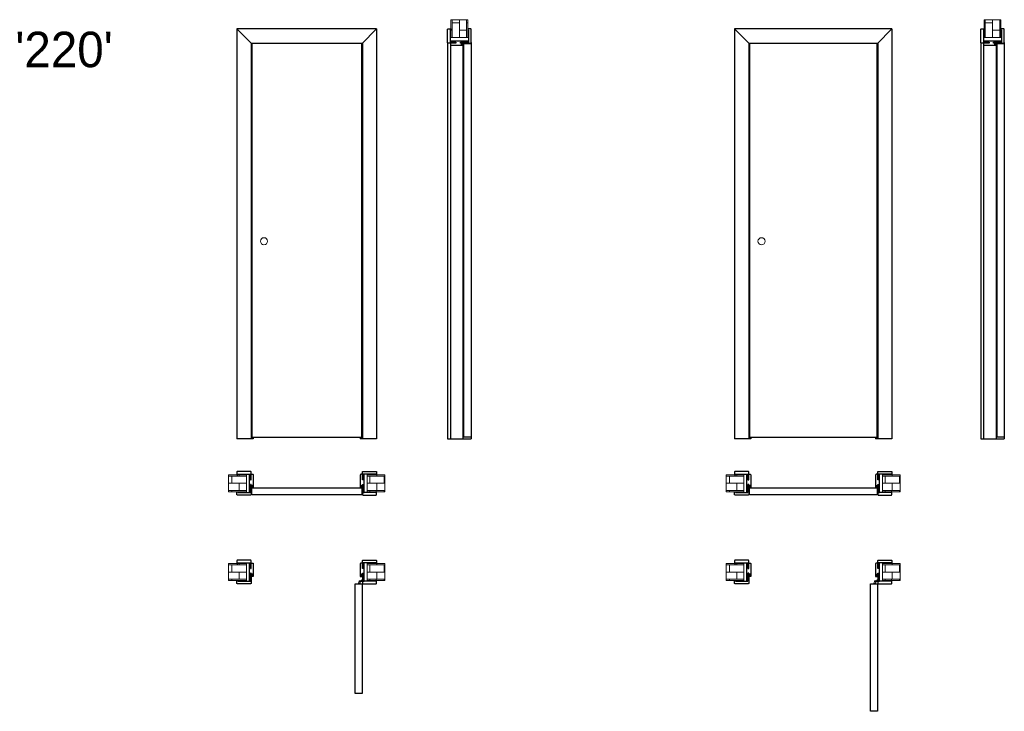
# Model space of a CAD drawing. Header units: millimetres. Extents: x -7516 to 7025, y -7461 to 3001.
# Tile 1 of 6: x -7516 to -1975, y -7161 to -3266. Entities that reach past the tile are written whole.
import ezdxf

# ---------------------------------------------------------------- set-up
doc = ezdxf.new("R2010")
doc.units = ezdxf.units.MM
doc.header["$LTSCALE"] = 0.5
for name, color, linetype, lineweight in [('cienka', 7, 'Continuous', 13), ('główna', 7, 'Continuous', 25), ('wymiary', 7, 'Continuous', 13)]:
    doc.layers.add(name, color=color, linetype=linetype, lineweight=lineweight)
doc.styles.get("Standard").update_dxf_attribs({"font": 'arial.ttf'})

msp = doc.modelspace()

# ---------------------------------------------------------------- hatches: boundary and pattern name
at = {"layer": 'cienka'}
h = msp.add_hatch(dxfattribs=at)
h.set_pattern_fill('AR-B816', color=256, scale=0.2, angle=90)
h.set_pattern_definition([(90, (-5041.3, -3366.13), (-40.64, 2e-15), []), (180, (-5041.3, -3366.13), (-40.64, -40.64), [40.64, -40.64])])
h.paths.add_polyline_path([(-4993.8, -3266.1), (-4993.8, -3366.1), (-5088.8, -3366.1), (-5088.8, -3266.1)])
h = msp.add_hatch(dxfattribs=at)
h.set_pattern_fill('AR-B816', color=256, scale=0.2, angle=90)
h.set_pattern_definition([(90, (-2041.3, -3366.13), (-40.64, 2e-15), []), (180, (-2041.3, -3366.13), (-40.64, -40.64), [40.64, -40.64])])
h.paths.add_polyline_path([(-1993.8, -3266.1), (-1993.8, -3366.1), (-2088.8, -3366.1), (-2088.8, -3266.1)])
h = msp.add_hatch(color=256, dxfattribs=at)
h.dxf.hatch_style = 1
h.paths.add_polyline_path([(-5021.6, -3404.5), (-5021.6, -3405.6, 0.325014), (-5021.4, -3405.9), (-5021, -3406), (-5021, -3410.1), (-5017, -3410.1), (-5017, -3408.2, -0.165166), (-5016.3, -3407, 0.233182), (-5015.8, -3406.1), (-5015.8, -3398.6, 0.867797), (-5016.5, -3398.5), (-5018.3, -3403.8, -0.774953), (-5018.9, -3403.7), (-5020.1, -3399.3, -0.423904), (-5019.3, -3398.5, 0.979906), (-5019.3, -3398.1), (-5019.6, -3398.1, 0.157892), (-5020, -3398.3, -0.126306), (-5021, -3398.7), (-5021, -3402.1), (-5026.8, -3402.1, 0.414377), (-5027.5, -3402.9, 0.073964), (-5027.5, -3403.1, 0.160171), (-5024.6, -3405.9), (-5024.1, -3405.4, -0.189326), (-5026.5, -3403.2, -1.179661), (-5026.2, -3403.1), (-5026.2, -3403.3), (-5025.6, -3403.4, -0.09385), (-5022.7, -3405.9), (-5022.3, -3405.7, -0.092298), (-5023.5, -3404.2, -0.624355), (-5023.2, -3403.8), (-5022, -3404, -0.359392)])
h.paths.add_polyline_path([(-5020.1, -3402.5), (-5020.6, -3399.9), (-5019.4, -3403.9, 0.775078), (-5017.7, -3403.9), (-5016.9, -3401.7, 0.065722), (-5016.4, -3399.6, -1.252378), (-5016.1, -3399.7, 0.127045), (-5016.5, -3401.1), (-5016.5, -3406.1, -0.177048), (-5016.6, -3406.5, 0.075328), (-5017.5, -3407.6, -0.688866), (-5017.9, -3407.6, 0.132303), (-5018.2, -3407.1), (-5020.1, -3405.3)], flags=16)
h.paths.add_polyline_path([(-5020.1, -3406.1), (-5017.8, -3408.3), (-5017.8, -3409.3), (-5020.1, -3409.3)], flags=16)
h = msp.add_hatch(color=256, dxfattribs=at)
h.dxf.hatch_style = 1
h.paths.add_polyline_path([(-2021.6, -3404.5), (-2021.6, -3405.6, 0.325014), (-2021.4, -3405.9), (-2021, -3406), (-2021, -3410.1), (-2017, -3410.1), (-2017, -3408.2, -0.165166), (-2016.3, -3407, 0.233182), (-2015.8, -3406.1), (-2015.8, -3398.6, 0.867797), (-2016.5, -3398.5), (-2018.3, -3403.8, -0.774953), (-2018.9, -3403.7), (-2020.1, -3399.3, -0.423904), (-2019.3, -3398.5, 0.979906), (-2019.3, -3398.1), (-2019.6, -3398.1, 0.157892), (-2020, -3398.3, -0.126306), (-2021, -3398.7), (-2021, -3402.1), (-2026.8, -3402.1, 0.414377), (-2027.5, -3402.9, 0.073964), (-2027.5, -3403.1, 0.160171), (-2024.6, -3405.9), (-2024.1, -3405.4, -0.189326), (-2026.5, -3403.2, -1.179661), (-2026.2, -3403.1), (-2026.2, -3403.3), (-2025.6, -3403.4, -0.09385), (-2022.7, -3405.9), (-2022.3, -3405.7, -0.092298), (-2023.5, -3404.2, -0.624355), (-2023.2, -3403.8), (-2022, -3404, -0.359392)])
h.paths.add_polyline_path([(-2020.1, -3402.5), (-2020.6, -3399.9), (-2019.4, -3403.9, 0.775078), (-2017.7, -3403.9), (-2016.9, -3401.7, 0.065722), (-2016.4, -3399.6, -1.252378), (-2016.1, -3399.7, 0.127045), (-2016.5, -3401.1), (-2016.5, -3406.1, -0.177048), (-2016.6, -3406.5, 0.075328), (-2017.5, -3407.6, -0.688866), (-2017.9, -3407.6, 0.132303), (-2018.2, -3407.1), (-2020.1, -3405.3)], flags=16)
h.paths.add_polyline_path([(-2020.1, -3406.1), (-2017.8, -3408.3), (-2017.8, -3409.3), (-2020.1, -3409.3)], flags=16)
h = msp.add_hatch(dxfattribs=at)
h.set_pattern_fill('AR-B816', color=256, scale=0.2)
h.set_pattern_definition([(0, (-6240, -5876.83), (0, 40.64), []), (90, (-6240, -5876.83), (-40.64, 40.64), [40.64, -40.64])])
h.paths.add_polyline_path([(-6340, -5924.3), (-6240, -5924.3), (-6240, -5829.3), (-6340, -5829.3)])
h = msp.add_hatch(dxfattribs=at)
h.set_pattern_fill('AR-B816', color=256, scale=0.2)
h.set_pattern_definition([(0, (-6440, -5876.83), (0, 40.64), []), (90, (-6440, -5876.83), (-40.64, 40.64), [40.64, -40.64])])
h.paths.add_polyline_path([(-5460, -5924.3), (-5560, -5924.3), (-5560, -5829.3), (-5460, -5829.3)])
h = msp.add_hatch(dxfattribs=at)
h.set_pattern_fill('AR-B816', color=256, scale=0.2)
h.set_pattern_definition([(0, (-3440, -5876.83), (0, 40.64), []), (90, (-3440, -5876.83), (-40.64, 40.64), [40.64, -40.64])])
h.paths.add_polyline_path([(-3540, -5924.3), (-3440, -5924.3), (-3440, -5829.3), (-3540, -5829.3)])
h = msp.add_hatch(dxfattribs=at)
h.set_pattern_fill('AR-B816', color=256, scale=0.2)
h.set_pattern_definition([(0, (-3540, -5876.83), (0, 40.64), []), (90, (-3540, -5876.83), (-40.64, 40.64), [40.64, -40.64])])
h.paths.add_polyline_path([(-2560, -5924.3), (-2660, -5924.3), (-2660, -5829.3), (-2560, -5829.3)])
h = msp.add_hatch(color=256, dxfattribs=at)
h.dxf.hatch_style = 1
h.paths.add_polyline_path([(-6207.3, -5894.9), (-6207.1, -5896.1, 1.393865), (-6205.8, -5896.7, -0.60272), (-6205.3, -5896.8), (-6205.1, -5897.1), (-6201, -5897.1), (-6201, -5901.2), (-6202.9, -5901.2, 0.165166), (-6204.2, -5901.8, -0.233182), (-6205, -5902.4), (-6212.5, -5902.4, -0.83504), (-6212.6, -5901.6), (-6207.3, -5899.8, 0.745218), (-6207.4, -5899.3), (-6211.8, -5898, 0.419418), (-6212.6, -5898.8, -1.009485), (-6213, -5898.8), (-6213, -5898.3, 0.150738), (-6212.5, -5897.1), (-6209, -5897.1), (-6209, -5891.4, -0.630775), (-6207.8, -5890.8, -0.151937), (-6205.2, -5893.5), (-6205.7, -5894.1, 0.188799), (-6207.9, -5891.6), (-6207.7, -5892.6, 0.09385), (-6205.2, -5895.4), (-6205.5, -5895.8, 0.092299), (-6207, -5894.7, 0.624925)])
h.paths.add_polyline_path([(-6205.9, -5898.1), (-6204, -5899.9, 0.112212), (-6203.6, -5900.2, -0.864372), (-6203.6, -5900.7, 0.067165), (-6204.5, -5901.4, -0.238784), (-6205, -5901.7), (-6210, -5901.7, 0.127045), (-6211.4, -5902, -1.252378), (-6211.5, -5901.7, 0.07005), (-6209.3, -5901.2), (-6207.1, -5900.4, 0.808837), (-6207.4, -5898.7), (-6207.6, -5898.6), (-6211.2, -5897.6), (-6208.6, -5898.1)], flags=16)
h.paths.add_polyline_path([(-6205.1, -5898), (-6201.8, -5898), (-6201.8, -5900.4), (-6202.8, -5900.4)], flags=16)
h = msp.add_hatch(color=256, dxfattribs=at)
h.dxf.hatch_style = 1
h.paths.add_polyline_path([(-5593.4, -5896.5), (-5594.5, -5896.5, 0.325014), (-5594.7, -5896.8), (-5594.9, -5897.1), (-5599, -5897.1), (-5599, -5901.2), (-5597.1, -5901.2, -0.165166), (-5595.8, -5901.8, 0.233182), (-5595, -5902.4), (-5587.5, -5902.4, 0.867797), (-5587.4, -5901.6), (-5592.6, -5899.9, -0.733325), (-5592.7, -5899.3), (-5588.2, -5898, -0.423904), (-5587.4, -5898.8, 0.979906), (-5587, -5898.8), (-5587, -5898.6, 0.157892), (-5587.1, -5898.2, -0.126306), (-5587.5, -5897.1), (-5591, -5897.1), (-5591, -5891.3, 0.414377), (-5591.8, -5890.6, 0.073964), (-5592, -5890.7, 0.160171), (-5594.8, -5893.5), (-5594.3, -5894.1, -0.189326), (-5592.1, -5891.6, -1.179661), (-5592, -5891.9), (-5592.1, -5891.9), (-5592.3, -5892.6, -0.09385), (-5594.8, -5895.4), (-5594.5, -5895.8, -0.092298), (-5593, -5894.7, -0.624355), (-5592.7, -5894.9), (-5592.9, -5896.1, -0.359392)])
h.paths.add_polyline_path([(-5591.4, -5898.1), (-5588.8, -5897.6), (-5592.8, -5898.7, 0.775078), (-5592.8, -5900.4), (-5590.6, -5901.2, 0.065722), (-5588.5, -5901.7, -1.252378), (-5588.6, -5902, 0.127045), (-5590, -5901.7), (-5595, -5901.7, -0.177048), (-5595.4, -5901.5, 0.075328), (-5596.4, -5900.7, -0.688866), (-5596.5, -5900.3, 0.132303), (-5596, -5899.9), (-5594.1, -5898.1)], flags=16)
h.paths.add_polyline_path([(-5594.9, -5898), (-5597.2, -5900.4), (-5598.2, -5900.4), (-5598.2, -5898)], flags=16)
h = msp.add_hatch(color=256, dxfattribs=at)
h.dxf.hatch_style = 1
h.paths.add_polyline_path([(-3407.3, -5894.9), (-3407.1, -5896.1, 1.393865), (-3405.8, -5896.7, -0.60272), (-3405.3, -5896.8), (-3405.1, -5897.1), (-3401, -5897.1), (-3401, -5901.2), (-3402.9, -5901.2, 0.165166), (-3404.2, -5901.8, -0.233182), (-3405, -5902.4), (-3412.5, -5902.4, -0.83504), (-3412.6, -5901.6), (-3407.3, -5899.8, 0.745218), (-3407.4, -5899.3), (-3411.8, -5898, 0.419418), (-3412.6, -5898.8, -1.009485), (-3413, -5898.8), (-3413, -5898.3, 0.150738), (-3412.5, -5897.1), (-3409, -5897.1), (-3409, -5891.4, -0.630775), (-3407.8, -5890.8, -0.151937), (-3405.2, -5893.5), (-3405.7, -5894.1, 0.188799), (-3407.9, -5891.6), (-3407.7, -5892.6, 0.09385), (-3405.2, -5895.4), (-3405.5, -5895.8, 0.092299), (-3407, -5894.7, 0.624925)])
h.paths.add_polyline_path([(-3405.9, -5898.1), (-3404, -5899.9, 0.112212), (-3403.6, -5900.2, -0.864372), (-3403.6, -5900.7, 0.067165), (-3404.5, -5901.4, -0.238784), (-3405, -5901.7), (-3410, -5901.7, 0.127045), (-3411.4, -5902, -1.252378), (-3411.5, -5901.7, 0.07005), (-3409.3, -5901.2), (-3407.1, -5900.4, 0.808837), (-3407.4, -5898.7), (-3407.6, -5898.6), (-3411.2, -5897.6), (-3408.6, -5898.1)], flags=16)
h.paths.add_polyline_path([(-3405.1, -5898), (-3401.8, -5898), (-3401.8, -5900.4), (-3402.8, -5900.4)], flags=16)
h = msp.add_hatch(color=256, dxfattribs=at)
h.dxf.hatch_style = 1
h.paths.add_polyline_path([(-2693.4, -5896.5), (-2694.5, -5896.5, 0.325014), (-2694.7, -5896.8), (-2694.9, -5897.1), (-2699, -5897.1), (-2699, -5901.2), (-2697.1, -5901.2, -0.165166), (-2695.8, -5901.8, 0.233182), (-2695, -5902.4), (-2687.5, -5902.4, 0.867797), (-2687.4, -5901.6), (-2692.6, -5899.9, -0.733325), (-2692.7, -5899.3), (-2688.2, -5898, -0.423904), (-2687.4, -5898.8, 0.979906), (-2687, -5898.8), (-2687, -5898.6, 0.157892), (-2687.1, -5898.2, -0.126306), (-2687.5, -5897.1), (-2691, -5897.1), (-2691, -5891.3, 0.414377), (-2691.8, -5890.6, 0.073964), (-2692, -5890.7, 0.160171), (-2694.8, -5893.5), (-2694.3, -5894.1, -0.189326), (-2692.1, -5891.6, -1.179661), (-2692, -5891.9), (-2692.1, -5891.9), (-2692.3, -5892.6, -0.09385), (-2694.8, -5895.4), (-2694.5, -5895.8, -0.092298), (-2693, -5894.7, -0.624355), (-2692.7, -5894.9), (-2692.9, -5896.1, -0.359392)])
h.paths.add_polyline_path([(-2691.4, -5898.1), (-2688.8, -5897.6), (-2692.8, -5898.7, 0.775078), (-2692.8, -5900.4), (-2690.6, -5901.2, 0.065722), (-2688.5, -5901.7, -1.252378), (-2688.6, -5902, 0.127045), (-2690, -5901.7), (-2695, -5901.7, -0.177048), (-2695.4, -5901.5, 0.075328), (-2696.4, -5900.7, -0.688866), (-2696.5, -5900.3, 0.132303), (-2696, -5899.9), (-2694.1, -5898.1)], flags=16)
h.paths.add_polyline_path([(-2694.9, -5898), (-2697.2, -5900.4), (-2698.2, -5900.4), (-2698.2, -5898)], flags=16)
h = msp.add_hatch(dxfattribs=at)
h.set_pattern_fill('AR-B816', color=256, scale=0.2)
h.set_pattern_definition([(0, (-6240, -6376.83), (0, 40.64), []), (90, (-6240, -6376.83), (-40.64, 40.64), [40.64, -40.64])])
h.paths.add_polyline_path([(-6340, -6424.3), (-6240, -6424.3), (-6240, -6329.3), (-6340, -6329.3)])
h = msp.add_hatch(dxfattribs=at)
h.set_pattern_fill('AR-B816', color=256, scale=0.2)
h.set_pattern_definition([(0, (-6440, -6376.83), (0, 40.64), []), (90, (-6440, -6376.83), (-40.64, 40.64), [40.64, -40.64])])
h.paths.add_polyline_path([(-5460, -6424.3), (-5560, -6424.3), (-5560, -6329.3), (-5460, -6329.3)])
h = msp.add_hatch(dxfattribs=at)
h.set_pattern_fill('AR-B816', color=256, scale=0.2)
h.set_pattern_definition([(0, (-3440, -6376.83), (0, 40.64), []), (90, (-3440, -6376.83), (-40.64, 40.64), [40.64, -40.64])])
h.paths.add_polyline_path([(-3540, -6424.3), (-3440, -6424.3), (-3440, -6329.3), (-3540, -6329.3)])
h = msp.add_hatch(dxfattribs=at)
h.set_pattern_fill('AR-B816', color=256, scale=0.2)
h.set_pattern_definition([(0, (-3540, -6376.83), (0, 40.64), []), (90, (-3540, -6376.83), (-40.64, 40.64), [40.64, -40.64])])
h.paths.add_polyline_path([(-2560, -6424.3), (-2660, -6424.3), (-2660, -6329.3), (-2560, -6329.3)])
h = msp.add_hatch(color=256, dxfattribs=at)
h.dxf.hatch_style = 1
h.paths.add_polyline_path([(-6207.3, -6394.9), (-6207.1, -6396.1, 1.393865), (-6205.8, -6396.7, -0.60272), (-6205.3, -6396.8), (-6205.1, -6397.1), (-6201, -6397.1), (-6201, -6401.2), (-6202.9, -6401.2, 0.165166), (-6204.2, -6401.8, -0.233182), (-6205, -6402.4), (-6212.5, -6402.4, -0.83504), (-6212.6, -6401.6), (-6207.3, -6399.8, 0.745218), (-6207.4, -6399.3), (-6211.8, -6398, 0.419418), (-6212.6, -6398.8, -1.009485), (-6213, -6398.8), (-6213, -6398.3, 0.150738), (-6212.5, -6397.1), (-6209, -6397.1), (-6209, -6391.4, -0.630775), (-6207.8, -6390.8, -0.151937), (-6205.2, -6393.5), (-6205.7, -6394.1, 0.188799), (-6207.9, -6391.6), (-6207.7, -6392.6, 0.09385), (-6205.2, -6395.4), (-6205.5, -6395.8, 0.092299), (-6207, -6394.7, 0.624925)])
h.paths.add_polyline_path([(-6205.9, -6398.1), (-6204, -6399.9, 0.112212), (-6203.6, -6400.2, -0.864372), (-6203.6, -6400.7, 0.067165), (-6204.5, -6401.4, -0.238784), (-6205, -6401.7), (-6210, -6401.7, 0.127045), (-6211.4, -6402, -1.252378), (-6211.5, -6401.7, 0.07005), (-6209.3, -6401.2), (-6207.1, -6400.4, 0.808837), (-6207.4, -6398.7), (-6207.6, -6398.6), (-6211.2, -6397.6), (-6208.6, -6398.1)], flags=16)
h.paths.add_polyline_path([(-6205.1, -6398), (-6201.8, -6398), (-6201.8, -6400.4), (-6202.8, -6400.4)], flags=16)
h = msp.add_hatch(color=256, dxfattribs=at)
h.dxf.hatch_style = 1
h.paths.add_polyline_path([(-5593.4, -6396.5), (-5594.5, -6396.5, 0.325014), (-5594.7, -6396.8), (-5594.9, -6397.1), (-5599, -6397.1), (-5599, -6401.2), (-5597.1, -6401.2, -0.165166), (-5595.8, -6401.8, 0.233182), (-5595, -6402.4), (-5587.5, -6402.4, 0.867797), (-5587.4, -6401.6), (-5592.6, -6399.9, -0.733325), (-5592.7, -6399.3), (-5588.2, -6398, -0.423904), (-5587.4, -6398.8, 0.979906), (-5587, -6398.8), (-5587, -6398.6, 0.157892), (-5587.1, -6398.2, -0.126306), (-5587.5, -6397.1), (-5591, -6397.1), (-5591, -6391.3, 0.414377), (-5591.8, -6390.6, 0.073964), (-5592, -6390.7, 0.160171), (-5594.8, -6393.5), (-5594.3, -6394.1, -0.189326), (-5592.1, -6391.6, -1.179661), (-5592, -6391.9), (-5592.1, -6391.9), (-5592.3, -6392.6, -0.09385), (-5594.8, -6395.4), (-5594.5, -6395.8, -0.092298), (-5593, -6394.7, -0.624355), (-5592.7, -6394.9), (-5592.9, -6396.1, -0.359392)])
h.paths.add_polyline_path([(-5591.4, -6398.1), (-5588.8, -6397.6), (-5592.8, -6398.7, 0.775078), (-5592.8, -6400.4), (-5590.6, -6401.2, 0.065722), (-5588.5, -6401.7, -1.252378), (-5588.6, -6402, 0.127045), (-5590, -6401.7), (-5595, -6401.7, -0.177048), (-5595.4, -6401.5, 0.075328), (-5596.4, -6400.7, -0.688866), (-5596.5, -6400.3, 0.132303), (-5596, -6399.9), (-5594.1, -6398.1)], flags=16)
h.paths.add_polyline_path([(-5594.9, -6398), (-5597.2, -6400.4), (-5598.2, -6400.4), (-5598.2, -6398)], flags=16)
h = msp.add_hatch(color=256, dxfattribs=at)
h.dxf.hatch_style = 1
h.paths.add_polyline_path([(-3407.3, -6394.9), (-3407.1, -6396.1, 1.393865), (-3405.8, -6396.7, -0.60272), (-3405.3, -6396.8), (-3405.1, -6397.1), (-3401, -6397.1), (-3401, -6401.2), (-3402.9, -6401.2, 0.165166), (-3404.2, -6401.8, -0.233182), (-3405, -6402.4), (-3412.5, -6402.4, -0.83504), (-3412.6, -6401.6), (-3407.3, -6399.8, 0.745218), (-3407.4, -6399.3), (-3411.8, -6398, 0.419418), (-3412.6, -6398.8, -1.009485), (-3413, -6398.8), (-3413, -6398.3, 0.150738), (-3412.5, -6397.1), (-3409, -6397.1), (-3409, -6391.4, -0.630775), (-3407.8, -6390.8, -0.151937), (-3405.2, -6393.5), (-3405.7, -6394.1, 0.188799), (-3407.9, -6391.6), (-3407.7, -6392.6, 0.09385), (-3405.2, -6395.4), (-3405.5, -6395.8, 0.092299), (-3407, -6394.7, 0.624925)])
h.paths.add_polyline_path([(-3405.9, -6398.1), (-3404, -6399.9, 0.112212), (-3403.6, -6400.2, -0.864372), (-3403.6, -6400.7, 0.067165), (-3404.5, -6401.4, -0.238784), (-3405, -6401.7), (-3410, -6401.7, 0.127045), (-3411.4, -6402, -1.252378), (-3411.5, -6401.7, 0.07005), (-3409.3, -6401.2), (-3407.1, -6400.4, 0.808837), (-3407.4, -6398.7), (-3407.6, -6398.6), (-3411.2, -6397.6), (-3408.6, -6398.1)], flags=16)
h.paths.add_polyline_path([(-3405.1, -6398), (-3401.8, -6398), (-3401.8, -6400.4), (-3402.8, -6400.4)], flags=16)
h = msp.add_hatch(color=256, dxfattribs=at)
h.dxf.hatch_style = 1
h.paths.add_polyline_path([(-2693.4, -6396.5), (-2694.5, -6396.5, 0.325014), (-2694.7, -6396.8), (-2694.9, -6397.1), (-2699, -6397.1), (-2699, -6401.2), (-2697.1, -6401.2, -0.165166), (-2695.8, -6401.8, 0.233182), (-2695, -6402.4), (-2687.5, -6402.4, 0.867797), (-2687.4, -6401.6), (-2692.6, -6399.9, -0.733325), (-2692.7, -6399.3), (-2688.2, -6398, -0.423904), (-2687.4, -6398.8, 0.979906), (-2687, -6398.8), (-2687, -6398.6, 0.157892), (-2687.1, -6398.2, -0.126306), (-2687.5, -6397.1), (-2691, -6397.1), (-2691, -6391.3, 0.414377), (-2691.8, -6390.6, 0.073964), (-2692, -6390.7, 0.160171), (-2694.8, -6393.5), (-2694.3, -6394.1, -0.189326), (-2692.1, -6391.6, -1.179661), (-2692, -6391.9), (-2692.1, -6391.9), (-2692.3, -6392.6, -0.09385), (-2694.8, -6395.4), (-2694.5, -6395.8, -0.092298), (-2693, -6394.7, -0.624355), (-2692.7, -6394.9), (-2692.9, -6396.1, -0.359392)])
h.paths.add_polyline_path([(-2691.4, -6398.1), (-2688.8, -6397.6), (-2692.8, -6398.7, 0.775078), (-2692.8, -6400.4), (-2690.6, -6401.2, 0.065722), (-2688.5, -6401.7, -1.252378), (-2688.6, -6402, 0.127045), (-2690, -6401.7), (-2695, -6401.7, -0.177048), (-2695.4, -6401.5, 0.075328), (-2696.4, -6400.7, -0.688866), (-2696.5, -6400.3, 0.132303), (-2696, -6399.9), (-2694.1, -6398.1)], flags=16)
h.paths.add_polyline_path([(-2694.9, -6398), (-2697.2, -6400.4), (-2698.2, -6400.4), (-2698.2, -6398)], flags=16)

# ---------------------------------------------------------------- linework, layer by layer
for points in [[(-5021, -3398.7), (-5021, -3402.1), (-5026.8, -3402.1, 0.414377), (-5027.5, -3402.9, 0.073964), (-5027.5, -3403.1, 0.160171), (-5024.6, -3405.9), (-5024.1, -3405.4, -0.189326), (-5026.5, -3403.2, -1.179661), (-5026.2, -3403.1), (-5026.2, -3403.3), (-5025.6, -3403.4, -0.09385), (-5022.7, -3405.9), (-5022.3, -3405.7, -0.092299), (-5023.5, -3404.2, -0.624306), (-5023.2, -3403.8), (-5022, -3404, -0.359392), (-5021.6, -3404.5), (-5021.6, -3405.6, 0.324495), (-5021.4, -3405.9), (-5021, -3406), (-5021, -3410.1), (-5017, -3410.1), (-5017, -3408.2, -0.165166), (-5016.3, -3407, 0.233182), (-5015.8, -3406.1), (-5015.8, -3398.6, 0.867797), (-5016.5, -3398.5), (-5018.3, -3403.8, -0.774953), (-5018.9, -3403.7), (-5020.1, -3399.3, -0.423904), (-5019.3, -3398.5, 0.979527), (-5019.3, -3398.1), (-5019.6, -3398.1, 0.157892), (-5020, -3398.3, -0.126306), (-5021, -3398.7)], [(-5020.6, -3399.9), (-5020.1, -3402.5), (-5020.1, -3405.3), (-5018.2, -3407.1, -0.132303), (-5017.9, -3407.6, 0.688866), (-5017.5, -3407.6, -0.077159), (-5017.5, -3407.6, -0.075328), (-5016.6, -3406.5, 0.176759), (-5016.5, -3406.1), (-5016.5, -3401.1, -0.127045), (-5016.1, -3399.7, 1.225279), (-5016.4, -3399.6, -0.065963), (-5016.9, -3401.7), (-5017.7, -3403.9, -0.775078), (-5019.4, -3403.9)], [(-2021, -3398.7), (-2021, -3402.1), (-2026.8, -3402.1, 0.414377), (-2027.5, -3402.9, 0.073964), (-2027.5, -3403.1, 0.160171), (-2024.6, -3405.9), (-2024.1, -3405.4, -0.189326), (-2026.5, -3403.2, -1.179661), (-2026.2, -3403.1), (-2026.2, -3403.3), (-2025.6, -3403.4, -0.09385), (-2022.7, -3405.9), (-2022.3, -3405.7, -0.092299), (-2023.5, -3404.2, -0.624306), (-2023.2, -3403.8), (-2022, -3404, -0.359392), (-2021.6, -3404.5), (-2021.6, -3405.6, 0.324495), (-2021.4, -3405.9), (-2021, -3406), (-2021, -3410.1), (-2017, -3410.1), (-2017, -3408.2, -0.165166), (-2016.3, -3407, 0.233182), (-2015.8, -3406.1), (-2015.8, -3398.6, 0.867797), (-2016.5, -3398.5), (-2018.3, -3403.8, -0.774953), (-2018.9, -3403.7), (-2020.1, -3399.3, -0.423904), (-2019.3, -3398.5, 0.979527), (-2019.3, -3398.1), (-2019.6, -3398.1, 0.157892), (-2020, -3398.3, -0.126306), (-2021, -3398.7)], [(-2020.6, -3399.9), (-2020.1, -3402.5), (-2020.1, -3405.3), (-2018.2, -3407.1, -0.132303), (-2017.9, -3407.6, 0.688866), (-2017.5, -3407.6, -0.077159), (-2017.5, -3407.6, -0.075328), (-2016.6, -3406.5, 0.176759), (-2016.5, -3406.1), (-2016.5, -3401.1, -0.127045), (-2016.1, -3399.7, 1.225279), (-2016.4, -3399.6, -0.065963), (-2016.9, -3401.7), (-2017.7, -3403.9, -0.775078), (-2019.4, -3403.9)], [(-6212.5, -5897.1), (-6209, -5897.1), (-6209, -5891.3, -0.414377), (-6208.2, -5890.6, -0.073964), (-6208, -5890.7, -0.160171), (-6205.2, -5893.5), (-6205.7, -5894.1, 0.189326), (-6207.9, -5891.6, 1.179661), (-6208, -5891.9), (-6207.9, -5891.9), (-6207.7, -5892.6, 0.09385), (-6205.2, -5895.4), (-6205.5, -5895.8, 0.092299), (-6207, -5894.7, 0.624306), (-6207.3, -5894.9), (-6207.1, -5896.1, 0.359392), (-6206.6, -5896.5), (-6205.5, -5896.5, -0.324495), (-6205.3, -5896.8), (-6205.1, -5897.1), (-6201, -5897.1), (-6201, -5901.2), (-6202.9, -5901.2, 0.165166), (-6204.2, -5901.8, -0.233182), (-6205, -5902.4), (-6212.5, -5902.4, -0.867797), (-6212.6, -5901.6), (-6207.4, -5899.9, 0.774953), (-6207.4, -5899.3), (-6211.8, -5898, 0.423904), (-6212.6, -5898.8, -0.979527), (-6213, -5898.8), (-6213, -5898.6, -0.157892), (-6212.9, -5898.2, 0.126306), (-6212.5, -5897.1)], [(-6211.2, -5897.6), (-6208.6, -5898.1), (-6205.9, -5898.1), (-6204, -5899.9, 0.132303), (-6203.5, -5900.3, -0.688866), (-6203.6, -5900.7, 0.077159), (-6203.6, -5900.7, 0.075328), (-6204.6, -5901.5, -0.176759), (-6205, -5901.7), (-6210, -5901.7, 0.127045), (-6211.4, -5902, -1.225279), (-6211.5, -5901.7, 0.065963), (-6209.4, -5901.2), (-6207.2, -5900.4, 0.775078), (-6207.2, -5898.7)], [(-5587.5, -5897.1), (-5591, -5897.1), (-5591, -5891.3, 0.414377), (-5591.8, -5890.6, 0.073964), (-5592, -5890.7, 0.160171), (-5594.8, -5893.5), (-5594.3, -5894.1, -0.189326), (-5592.1, -5891.6, -1.179661), (-5592, -5891.9), (-5592.1, -5891.9), (-5592.3, -5892.6, -0.09385), (-5594.8, -5895.4), (-5594.5, -5895.8, -0.092299), (-5593, -5894.7, -0.624306), (-5592.7, -5894.9), (-5592.9, -5896.1, -0.359392), (-5593.4, -5896.5), (-5594.5, -5896.5, 0.324495), (-5594.7, -5896.8), (-5594.9, -5897.1), (-5599, -5897.1), (-5599, -5901.2), (-5597.1, -5901.2, -0.165166), (-5595.8, -5901.8, 0.233182), (-5595, -5902.4), (-5587.5, -5902.4, 0.867797), (-5587.4, -5901.6), (-5592.6, -5899.9, -0.774953), (-5592.6, -5899.3), (-5588.2, -5898, -0.423904), (-5587.4, -5898.8, 0.979527), (-5587, -5898.8), (-5587, -5898.6, 0.157892), (-5587.1, -5898.2, -0.126306), (-5587.5, -5897.1)], [(-5588.8, -5897.6), (-5591.4, -5898.1), (-5594.1, -5898.1), (-5596, -5899.9, -0.132303), (-5596.5, -5900.3, 0.688866), (-5596.4, -5900.7, -0.077159), (-5596.4, -5900.7, -0.075328), (-5595.4, -5901.5, 0.176759), (-5595, -5901.7), (-5590, -5901.7, -0.127045), (-5588.6, -5902, 1.225279), (-5588.5, -5901.7, -0.065963), (-5590.6, -5901.2), (-5592.8, -5900.4, -0.775078), (-5592.8, -5898.7)], [(-3412.5, -5897.1), (-3409, -5897.1), (-3409, -5891.3, -0.414377), (-3408.2, -5890.6, -0.073964), (-3408, -5890.7, -0.160171), (-3405.2, -5893.5), (-3405.7, -5894.1, 0.189326), (-3407.9, -5891.6, 1.179661), (-3408, -5891.9), (-3407.9, -5891.9), (-3407.7, -5892.6, 0.09385), (-3405.2, -5895.4), (-3405.5, -5895.8, 0.092299), (-3407, -5894.7, 0.624306), (-3407.3, -5894.9), (-3407.1, -5896.1, 0.359392), (-3406.6, -5896.5), (-3405.5, -5896.5, -0.324495), (-3405.3, -5896.8), (-3405.1, -5897.1), (-3401, -5897.1), (-3401, -5901.2), (-3402.9, -5901.2, 0.165166), (-3404.2, -5901.8, -0.233182), (-3405, -5902.4), (-3412.5, -5902.4, -0.867797), (-3412.6, -5901.6), (-3407.4, -5899.9, 0.774953), (-3407.4, -5899.3), (-3411.8, -5898, 0.423904), (-3412.6, -5898.8, -0.979527), (-3413, -5898.8), (-3413, -5898.6, -0.157892), (-3412.9, -5898.2, 0.126306), (-3412.5, -5897.1)], [(-3411.2, -5897.6), (-3408.6, -5898.1), (-3405.9, -5898.1), (-3404, -5899.9, 0.132303), (-3403.5, -5900.3, -0.688866), (-3403.6, -5900.7, 0.077159), (-3403.6, -5900.7, 0.075328), (-3404.6, -5901.5, -0.176759), (-3405, -5901.7), (-3410, -5901.7, 0.127045), (-3411.4, -5902, -1.225279), (-3411.5, -5901.7, 0.065963), (-3409.4, -5901.2), (-3407.2, -5900.4, 0.775078), (-3407.2, -5898.7)], [(-2687.5, -5897.1), (-2691, -5897.1), (-2691, -5891.3, 0.414377), (-2691.8, -5890.6, 0.073964), (-2692, -5890.7, 0.160171), (-2694.8, -5893.5), (-2694.3, -5894.1, -0.189326), (-2692.1, -5891.6, -1.179661), (-2692, -5891.9), (-2692.1, -5891.9), (-2692.3, -5892.6, -0.09385), (-2694.8, -5895.4), (-2694.5, -5895.8, -0.092299), (-2693, -5894.7, -0.624306), (-2692.7, -5894.9), (-2692.9, -5896.1, -0.359392), (-2693.4, -5896.5), (-2694.5, -5896.5, 0.324495), (-2694.7, -5896.8), (-2694.9, -5897.1), (-2699, -5897.1), (-2699, -5901.2), (-2697.1, -5901.2, -0.165166), (-2695.8, -5901.8, 0.233182), (-2695, -5902.4), (-2687.5, -5902.4, 0.867797), (-2687.4, -5901.6), (-2692.6, -5899.9, -0.774953), (-2692.6, -5899.3), (-2688.2, -5898, -0.423904), (-2687.4, -5898.8, 0.979527), (-2687, -5898.8), (-2687, -5898.6, 0.157892), (-2687.1, -5898.2, -0.126306), (-2687.5, -5897.1)], [(-2688.8, -5897.6), (-2691.4, -5898.1), (-2694.1, -5898.1), (-2696, -5899.9, -0.132303), (-2696.5, -5900.3, 0.688866), (-2696.4, -5900.7, -0.077159), (-2696.4, -5900.7, -0.075328), (-2695.4, -5901.5, 0.176759), (-2695, -5901.7), (-2690, -5901.7, -0.127045), (-2688.6, -5902, 1.225279), (-2688.5, -5901.7, -0.065963), (-2690.6, -5901.2), (-2692.8, -5900.4, -0.775078), (-2692.8, -5898.7)], [(-6212.5, -6397.1), (-6209, -6397.1), (-6209, -6391.3, -0.414377), (-6208.2, -6390.6, -0.073964), (-6208, -6390.7, -0.160171), (-6205.2, -6393.5), (-6205.7, -6394.1, 0.189326), (-6207.9, -6391.6, 1.179661), (-6208, -6391.9), (-6207.9, -6391.9), (-6207.7, -6392.6, 0.09385), (-6205.2, -6395.4), (-6205.5, -6395.8, 0.092299), (-6207, -6394.7, 0.624306), (-6207.3, -6394.9), (-6207.1, -6396.1, 0.359392), (-6206.6, -6396.5), (-6205.5, -6396.5, -0.324495), (-6205.3, -6396.8), (-6205.1, -6397.1), (-6201, -6397.1), (-6201, -6401.2), (-6202.9, -6401.2, 0.165166), (-6204.2, -6401.8, -0.233182), (-6205, -6402.4), (-6212.5, -6402.4, -0.867797), (-6212.6, -6401.6), (-6207.4, -6399.9, 0.774953), (-6207.4, -6399.3), (-6211.8, -6398, 0.423904), (-6212.6, -6398.8, -0.979527), (-6213, -6398.8), (-6213, -6398.6, -0.157892), (-6212.9, -6398.2, 0.126306), (-6212.5, -6397.1)], [(-6211.2, -6397.6), (-6208.6, -6398.1), (-6205.9, -6398.1), (-6204, -6399.9, 0.132303), (-6203.5, -6400.3, -0.688866), (-6203.6, -6400.7, 0.077159), (-6203.6, -6400.7, 0.075328), (-6204.6, -6401.5, -0.176759), (-6205, -6401.7), (-6210, -6401.7, 0.127045), (-6211.4, -6402, -1.225279), (-6211.5, -6401.7, 0.065963), (-6209.4, -6401.2), (-6207.2, -6400.4, 0.775078), (-6207.2, -6398.7)], [(-5587.5, -6397.1), (-5591, -6397.1), (-5591, -6391.3, 0.414377), (-5591.8, -6390.6, 0.073964), (-5592, -6390.7, 0.160171), (-5594.8, -6393.5), (-5594.3, -6394.1, -0.189326), (-5592.1, -6391.6, -1.179661), (-5592, -6391.9), (-5592.1, -6391.9), (-5592.3, -6392.6, -0.09385), (-5594.8, -6395.4), (-5594.5, -6395.8, -0.092299), (-5593, -6394.7, -0.624306), (-5592.7, -6394.9), (-5592.9, -6396.1, -0.359392), (-5593.4, -6396.5), (-5594.5, -6396.5, 0.324495), (-5594.7, -6396.8), (-5594.9, -6397.1), (-5599, -6397.1), (-5599, -6401.2), (-5597.1, -6401.2, -0.165166), (-5595.8, -6401.8, 0.233182), (-5595, -6402.4), (-5587.5, -6402.4, 0.867797), (-5587.4, -6401.6), (-5592.6, -6399.9, -0.774953), (-5592.6, -6399.3), (-5588.2, -6398, -0.423904), (-5587.4, -6398.8, 0.979527), (-5587, -6398.8), (-5587, -6398.6, 0.157892), (-5587.1, -6398.2, -0.126306), (-5587.5, -6397.1)], [(-5588.8, -6397.6), (-5591.4, -6398.1), (-5594.1, -6398.1), (-5596, -6399.9, -0.132303), (-5596.5, -6400.3, 0.688866), (-5596.4, -6400.7, -0.077159), (-5596.4, -6400.7, -0.075328), (-5595.4, -6401.5, 0.176759), (-5595, -6401.7), (-5590, -6401.7, -0.127045), (-5588.6, -6402, 1.225279), (-5588.5, -6401.7, -0.065963), (-5590.6, -6401.2), (-5592.8, -6400.4, -0.775078), (-5592.8, -6398.7)], [(-3412.5, -6397.1), (-3409, -6397.1), (-3409, -6391.3, -0.414377), (-3408.2, -6390.6, -0.073964), (-3408, -6390.7, -0.160171), (-3405.2, -6393.5), (-3405.7, -6394.1, 0.189326), (-3407.9, -6391.6, 1.179661), (-3408, -6391.9), (-3407.9, -6391.9), (-3407.7, -6392.6, 0.09385), (-3405.2, -6395.4), (-3405.5, -6395.8, 0.092299), (-3407, -6394.7, 0.624306), (-3407.3, -6394.9), (-3407.1, -6396.1, 0.359392), (-3406.6, -6396.5), (-3405.5, -6396.5, -0.324495), (-3405.3, -6396.8), (-3405.1, -6397.1), (-3401, -6397.1), (-3401, -6401.2), (-3402.9, -6401.2, 0.165166), (-3404.2, -6401.8, -0.233182), (-3405, -6402.4), (-3412.5, -6402.4, -0.867797), (-3412.6, -6401.6), (-3407.4, -6399.9, 0.774953), (-3407.4, -6399.3), (-3411.8, -6398, 0.423904), (-3412.6, -6398.8, -0.979527), (-3413, -6398.8), (-3413, -6398.6, -0.157892), (-3412.9, -6398.2, 0.126306), (-3412.5, -6397.1)], [(-3411.2, -6397.6), (-3408.6, -6398.1), (-3405.9, -6398.1), (-3404, -6399.9, 0.132303), (-3403.5, -6400.3, -0.688866), (-3403.6, -6400.7, 0.077159), (-3403.6, -6400.7, 0.075328), (-3404.6, -6401.5, -0.176759), (-3405, -6401.7), (-3410, -6401.7, 0.127045), (-3411.4, -6402, -1.225279), (-3411.5, -6401.7, 0.065963), (-3409.4, -6401.2), (-3407.2, -6400.4, 0.775078), (-3407.2, -6398.7)], [(-2687.5, -6397.1), (-2691, -6397.1), (-2691, -6391.3, 0.414377), (-2691.8, -6390.6, 0.073964), (-2692, -6390.7, 0.160171), (-2694.8, -6393.5), (-2694.3, -6394.1, -0.189326), (-2692.1, -6391.6, -1.179661), (-2692, -6391.9), (-2692.1, -6391.9), (-2692.3, -6392.6, -0.09385), (-2694.8, -6395.4), (-2694.5, -6395.8, -0.092299), (-2693, -6394.7, -0.624306), (-2692.7, -6394.9), (-2692.9, -6396.1, -0.359392), (-2693.4, -6396.5), (-2694.5, -6396.5, 0.324495), (-2694.7, -6396.8), (-2694.9, -6397.1), (-2699, -6397.1), (-2699, -6401.2), (-2697.1, -6401.2, -0.165166), (-2695.8, -6401.8, 0.233182), (-2695, -6402.4), (-2687.5, -6402.4, 0.867797), (-2687.4, -6401.6), (-2692.6, -6399.9, -0.774953), (-2692.6, -6399.3), (-2688.2, -6398, -0.423904), (-2687.4, -6398.8, 0.979527), (-2687, -6398.8), (-2687, -6398.6, 0.157892), (-2687.1, -6398.2, -0.126306), (-2687.5, -6397.1)], [(-2688.8, -6397.6), (-2691.4, -6398.1), (-2694.1, -6398.1), (-2696, -6399.9, -0.132303), (-2696.5, -6400.3, 0.688866), (-2696.4, -6400.7, -0.077159), (-2696.4, -6400.7, -0.075328), (-2695.4, -6401.5, 0.176759), (-2695, -6401.7), (-2690, -6401.7, -0.127045), (-2688.6, -6402, 1.225279), (-2688.5, -6401.7, -0.065963), (-2690.6, -6401.2), (-2692.8, -6400.4, -0.775078), (-2692.8, -6398.7)]]:
    msp.add_lwpolyline(points, format="xyb", close=True)
for points in [[(-5020.1, -3406.1), (-5020.1, -3409.3), (-5017.8, -3409.3), (-5017.8, -3408.3)], [(-2020.1, -3406.1), (-2020.1, -3409.3), (-2017.8, -3409.3), (-2017.8, -3408.3)], [(-6205.1, -5898), (-6201.8, -5898), (-6201.8, -5900.4), (-6202.8, -5900.4)], [(-5594.9, -5898), (-5598.2, -5898), (-5598.2, -5900.4), (-5597.2, -5900.4)], [(-3405.1, -5898), (-3401.8, -5898), (-3401.8, -5900.4), (-3402.8, -5900.4)], [(-2694.9, -5898), (-2698.2, -5898), (-2698.2, -5900.4), (-2697.2, -5900.4)], [(-6205.1, -6398), (-6201.8, -6398), (-6201.8, -6400.4), (-6202.8, -6400.4)], [(-5594.9, -6398), (-5598.2, -6398), (-5598.2, -6400.4), (-5597.2, -6400.4)], [(-3405.1, -6398), (-3401.8, -6398), (-3401.8, -6400.4), (-3402.8, -6400.4)], [(-2694.9, -6398), (-2698.2, -6398), (-2698.2, -6400.4), (-2697.2, -6400.4)]]:
    msp.add_lwpolyline(points, close=True)
for points in [[(-4993.8, -3266.1), (-4993.8, -3366.1), (-5088.8, -3366.1), (-5088.8, -3266.1)], [(-1993.8, -3266.1), (-1993.8, -3366.1), (-2088.8, -3366.1), (-2088.8, -3266.1)], [(-6340, -5924.3), (-6240, -5924.3), (-6240, -5829.3), (-6340, -5829.3)], [(-5460, -5924.3), (-5560, -5924.3), (-5560, -5829.3), (-5460, -5829.3)], [(-3540, -5924.3), (-3440, -5924.3), (-3440, -5829.3), (-3540, -5829.3)], [(-2560, -5924.3), (-2660, -5924.3), (-2660, -5829.3), (-2560, -5829.3)], [(-6340, -6424.3), (-6240, -6424.3), (-6240, -6329.3), (-6340, -6329.3)], [(-5460, -6424.3), (-5560, -6424.3), (-5560, -6329.3), (-5460, -6329.3)], [(-3540, -6424.3), (-3440, -6424.3), (-3440, -6329.3), (-3540, -6329.3)], [(-2560, -6424.3), (-2660, -6424.3), (-2660, -6329.3), (-2560, -6329.3)]]:
    msp.add_lwpolyline(points, close=True, dxfattribs=at)
for points in [[(-5587, -6419.7), (-5601.9, -6426, 0.235469), (-5604.5, -6429), (-5606.9, -6438.3, 0.198912), (-5606.2, -6442.8), (-5605.9, -6443.4)], [(-5597.8, -6443.4), (-5599.7, -6441.9, -0.300966), (-5600.7, -6439.3), (-5599.6, -6435.1, -0.26513), (-5598.9, -6434.4, 0.291127), (-5595.7, -6430.8, -0.201318), (-5595.3, -6430.1), (-5587, -6424.1)], [(-2687, -6419.7), (-2701.9, -6426, 0.235469), (-2704.5, -6429), (-2706.9, -6438.3, 0.198912), (-2706.2, -6442.8), (-2705.9, -6443.4)], [(-2697.8, -6443.4), (-2699.7, -6441.9, -0.300966), (-2700.7, -6439.3), (-2699.6, -6435.1, -0.26513), (-2698.9, -6434.4, 0.291127), (-2695.7, -6430.8, -0.201318), (-2695.3, -6430.1), (-2687, -6424.1)], [(-5587, -6432.4), (-5588.4, -6430.6, 0.300966), (-5591, -6429.6), (-5595.2, -6430.7, 0.26513), (-5595.9, -6431.4)], [(-2687, -6432.4), (-2688.4, -6430.6, 0.300966), (-2691, -6429.6), (-2695.2, -6430.7, 0.26513), (-2695.9, -6431.4)]]:
    msp.add_lwpolyline(points, format="xyb", dxfattribs=at)
for points in [[(-5610.6, -6443.4), (-5604.3, -6428.4)], [(-2710.6, -6443.4), (-2704.3, -6428.4)]]:
    msp.add_lwpolyline(points, dxfattribs=at)
for centre in [(-5600.2, -6430.1), (-2700.2, -6430.1)]:
    msp.add_circle(centre, 2.21, dxfattribs=at)
at = {"layer": 'główna'}
for p, q in [((-6293, -3318.1), (-6293, -5626.1)), ((-5507, -3318.1), (-6293, -3318.1)), ((-6209, -3402.1), (-6293, -3318.1)), ((-5507, -3318.1), (-5591, -3402.1)), ((-5507, -3318.1), (-5507, -5626.1)), ((-3493, -3318.1), (-3493, -5626.1)), ((-2607, -3318.1), (-3493, -3318.1)), ((-3409, -3402.1), (-3493, -3318.1)), ((-2607, -3318.1), (-2691, -3402.1)), ((-2607, -3318.1), (-2607, -5626.1)), ((-6213, -3398.1), (-6213, -5626.1)), ((-6213, -3398.1), (-5587, -3398.1)), ((-5587, -3398.1), (-5587, -5626.1)), ((-5107.8, -3394.9), (-5107.8, -5626.1)), ((-5092, -3404.9), (-5092, -5626.1)), ((-5021, -3410.1), (-5021, -5626.1)), ((-4974.8, -3394.9), (-4974.8, -5626.1)), ((-3413, -3398.1), (-3413, -5626.1)), ((-3413, -3398.1), (-2687, -3398.1)), ((-2687, -3398.1), (-2687, -5626.1)), ((-2107.8, -3394.9), (-2107.8, -5626.1)), ((-2092, -3404.9), (-2092, -5626.1)), ((-2021, -3410.1), (-2021, -5626.1)), ((-1974.8, -3394.9), (-1974.8, -5626.1)), ((-6201, -5626.1), (-6293, -5626.1)), ((-6201, -5618.1), (-6201, -5626.1)), ((-5599, -5618.1), (-5599, -5626.1)), ((-5507, -5626.1), (-5599, -5626.1)), ((-5107.8, -5626.1), (-4974.8, -5626.1)), ((-3401, -5626.1), (-3493, -5626.1)), ((-3401, -5618.1), (-3401, -5626.1)), ((-2699, -5618.1), (-2699, -5626.1)), ((-2607, -5626.1), (-2699, -5626.1)), ((-2107.8, -5626.1), (-1974.8, -5626.1))]:
    msp.add_line(p, q, dxfattribs=at)
for points in [[(-5088.8, -3318.1), (-5088.8, -3323.3), (-5092.6, -3323.3), (-5092.6, -3393.8), (-5063.8, -3393.8), (-5063.8, -3395.1), (-5066.8, -3398.1), (-5104.6, -3398.1, -0.414214), (-5107.8, -3394.9), (-5107.8, -3321.3, -0.414214), (-5104.6, -3318.1)], [(-4993.8, -3318.1), (-4993.8, -3323.3), (-4990, -3323.3), (-4990, -3393.8), (-5032.8, -3393.8), (-5032.8, -3395.1), (-5029.8, -3398.1), (-4978, -3398.1, 0.414214), (-4974.8, -3394.9), (-4974.8, -3321.3, 0.414214), (-4978, -3318.1)], [(-2088.8, -3318.1), (-2088.8, -3323.3), (-2092.6, -3323.3), (-2092.6, -3393.8), (-2063.8, -3393.8), (-2063.8, -3395.1), (-2066.8, -3398.1), (-2104.6, -3398.1, -0.414214), (-2107.8, -3394.9), (-2107.8, -3321.3, -0.414214), (-2104.6, -3318.1)], [(-1993.8, -3318.1), (-1993.8, -3323.3), (-1990, -3323.3), (-1990, -3393.8), (-2032.8, -3393.8), (-2032.8, -3395.1), (-2029.8, -3398.1), (-1978, -3398.1, 0.414214), (-1974.8, -3394.9), (-1974.8, -3321.3, 0.414214), (-1978, -3318.1)], [(-5092, -3387.9), (-5092, -3391.4), (-5089.8, -3393.6), (-5060.8, -3393.6), (-5060.8, -3398.1), (-5092, -3398.1), (-5092, -3404.9, 0.414214), (-5086.8, -3410.1), (-5021, -3410.1), (-5021, -3406.1), (-5029, -3406.1), (-5029, -3402.1), (-5021, -3402.1), (-5021, -3398.1), (-5035, -3398.1), (-5035, -3393.6), (-4992, -3393.6), (-4990, -3391.6), (-4990, -3387.9), (-5091.8, -3387.9)], [(-2092, -3387.9), (-2092, -3391.4), (-2089.8, -3393.6), (-2060.8, -3393.6), (-2060.8, -3398.1), (-2092, -3398.1), (-2092, -3404.9, 0.414214), (-2086.8, -3410.1), (-2021, -3410.1), (-2021, -3406.1), (-2029, -3406.1), (-2029, -3402.1), (-2021, -3402.1), (-2021, -3398.1), (-2035, -3398.1), (-2035, -3393.6), (-1992, -3393.6), (-1990, -3391.6), (-1990, -3387.9), (-2091.8, -3387.9)], [(-6293, -5829.3), (-6287.8, -5829.3), (-6287.8, -5825.5), (-6217.3, -5825.5), (-6217.3, -5854.3), (-6216, -5854.3), (-6213, -5851.3), (-6213, -5813.5, 0.414214), (-6216.2, -5810.3), (-6289.8, -5810.3, 0.414214), (-6293, -5813.5)], [(-5507, -5829.3), (-5512.2, -5829.3), (-5512.2, -5825.5), (-5582.7, -5825.5), (-5582.7, -5854.3), (-5584, -5854.3), (-5587, -5851.3), (-5587, -5813.5, -0.414214), (-5583.8, -5810.3), (-5510.2, -5810.3, -0.414214), (-5507, -5813.5)], [(-3493, -5829.3), (-3487.8, -5829.3), (-3487.8, -5825.5), (-3417.3, -5825.5), (-3417.3, -5854.3), (-3416, -5854.3), (-3413, -5851.3), (-3413, -5813.5, 0.414214), (-3416.2, -5810.3), (-3489.8, -5810.3, 0.414214), (-3493, -5813.5)], [(-2607, -5829.3), (-2612.2, -5829.3), (-2612.2, -5825.5), (-2682.7, -5825.5), (-2682.7, -5854.3), (-2684, -5854.3), (-2687, -5851.3), (-2687, -5813.5, -0.414214), (-2683.8, -5810.3), (-2610.2, -5810.3, -0.414214), (-2607, -5813.5)], [(-6223.2, -5826.1), (-6219.7, -5826.1), (-6217.5, -5828.3), (-6217.5, -5857.3), (-6213, -5857.3), (-6213, -5826.1), (-6206.2, -5826.1, -0.414214), (-6201, -5831.3), (-6201, -5897.1), (-6205, -5897.1), (-6205, -5889.1), (-6209, -5889.1), (-6209, -5897.1), (-6213, -5897.1), (-6213, -5883.1), (-6217.5, -5883.1), (-6217.5, -5926.1), (-6219.5, -5928.1), (-6223.2, -5928.1), (-6223.2, -5826.3)], [(-5576.8, -5826.1), (-5580.3, -5826.1), (-5582.5, -5828.3), (-5582.5, -5857.3), (-5587, -5857.3), (-5587, -5826.1), (-5593.8, -5826.1, 0.414214), (-5599, -5831.3), (-5599, -5897.1), (-5595, -5897.1), (-5595, -5889.1), (-5591, -5889.1), (-5591, -5897.1), (-5587, -5897.1), (-5587, -5883.1), (-5582.5, -5883.1), (-5582.5, -5926.1), (-5580.5, -5928.1), (-5576.8, -5928.1), (-5576.8, -5826.3)], [(-3423.2, -5826.1), (-3419.7, -5826.1), (-3417.5, -5828.3), (-3417.5, -5857.3), (-3413, -5857.3), (-3413, -5826.1), (-3406.2, -5826.1, -0.414214), (-3401, -5831.3), (-3401, -5897.1), (-3405, -5897.1), (-3405, -5889.1), (-3409, -5889.1), (-3409, -5897.1), (-3413, -5897.1), (-3413, -5883.1), (-3417.5, -5883.1), (-3417.5, -5926.1), (-3419.5, -5928.1), (-3423.2, -5928.1), (-3423.2, -5826.3)], [(-2676.8, -5826.1), (-2680.3, -5826.1), (-2682.5, -5828.3), (-2682.5, -5857.3), (-2687, -5857.3), (-2687, -5826.1), (-2693.8, -5826.1, 0.414214), (-2699, -5831.3), (-2699, -5897.1), (-2695, -5897.1), (-2695, -5889.1), (-2691, -5889.1), (-2691, -5897.1), (-2687, -5897.1), (-2687, -5883.1), (-2682.5, -5883.1), (-2682.5, -5926.1), (-2680.5, -5928.1), (-2676.8, -5928.1), (-2676.8, -5826.3)], [(-6293, -5924.3), (-6287.8, -5924.3), (-6287.8, -5928.1), (-6217.3, -5928.1), (-6217.3, -5885.3), (-6216, -5885.3), (-6213, -5888.3), (-6213, -5940.1, -0.414214), (-6216.2, -5943.3), (-6289.8, -5943.3, -0.414214), (-6293, -5940.1)], [(-5507, -5924.3), (-5512.2, -5924.3), (-5512.2, -5928.1), (-5582.7, -5928.1), (-5582.7, -5885.3), (-5584, -5885.3), (-5587, -5888.3), (-5587, -5940.1, 0.414214), (-5583.8, -5943.3), (-5510.2, -5943.3, 0.414214), (-5507, -5940.1)], [(-3493, -5924.3), (-3487.8, -5924.3), (-3487.8, -5928.1), (-3417.3, -5928.1), (-3417.3, -5885.3), (-3416, -5885.3), (-3413, -5888.3), (-3413, -5940.1, -0.414214), (-3416.2, -5943.3), (-3489.8, -5943.3, -0.414214), (-3493, -5940.1)], [(-2607, -5924.3), (-2612.2, -5924.3), (-2612.2, -5928.1), (-2682.7, -5928.1), (-2682.7, -5885.3), (-2684, -5885.3), (-2687, -5888.3), (-2687, -5940.1, 0.414214), (-2683.8, -5943.3), (-2610.2, -5943.3, 0.414214), (-2607, -5940.1)], [(-6293, -6329.3), (-6287.8, -6329.3), (-6287.8, -6325.5), (-6217.3, -6325.5), (-6217.3, -6354.3), (-6216, -6354.3), (-6213, -6351.3), (-6213, -6313.5, 0.414214), (-6216.2, -6310.3), (-6289.8, -6310.3, 0.414214), (-6293, -6313.5)], [(-5507, -6329.3), (-5512.2, -6329.3), (-5512.2, -6325.5), (-5582.7, -6325.5), (-5582.7, -6354.3), (-5584, -6354.3), (-5587, -6351.3), (-5587, -6313.5, -0.414214), (-5583.8, -6310.3), (-5510.2, -6310.3, -0.414214), (-5507, -6313.5)], [(-3493, -6329.3), (-3487.8, -6329.3), (-3487.8, -6325.5), (-3417.3, -6325.5), (-3417.3, -6354.3), (-3416, -6354.3), (-3413, -6351.3), (-3413, -6313.5, 0.414214), (-3416.2, -6310.3), (-3489.8, -6310.3, 0.414214), (-3493, -6313.5)], [(-2607, -6329.3), (-2612.2, -6329.3), (-2612.2, -6325.5), (-2682.7, -6325.5), (-2682.7, -6354.3), (-2684, -6354.3), (-2687, -6351.3), (-2687, -6313.5, -0.414214), (-2683.8, -6310.3), (-2610.2, -6310.3, -0.414214), (-2607, -6313.5)], [(-6223.2, -6326.1), (-6219.7, -6326.1), (-6217.5, -6328.3), (-6217.5, -6357.3), (-6213, -6357.3), (-6213, -6326.1), (-6206.2, -6326.1, -0.414214), (-6201, -6331.3), (-6201, -6397.1), (-6205, -6397.1), (-6205, -6389.1), (-6209, -6389.1), (-6209, -6397.1), (-6213, -6397.1), (-6213, -6383.1), (-6217.5, -6383.1), (-6217.5, -6426.1), (-6219.5, -6428.1), (-6223.2, -6428.1), (-6223.2, -6326.3)], [(-5576.8, -6326.1), (-5580.3, -6326.1), (-5582.5, -6328.3), (-5582.5, -6357.3), (-5587, -6357.3), (-5587, -6326.1), (-5593.8, -6326.1, 0.414214), (-5599, -6331.3), (-5599, -6397.1), (-5595, -6397.1), (-5595, -6389.1), (-5591, -6389.1), (-5591, -6397.1), (-5587, -6397.1), (-5587, -6383.1), (-5582.5, -6383.1), (-5582.5, -6426.1), (-5580.5, -6428.1), (-5576.8, -6428.1), (-5576.8, -6326.3)], [(-3423.2, -6326.1), (-3419.7, -6326.1), (-3417.5, -6328.3), (-3417.5, -6357.3), (-3413, -6357.3), (-3413, -6326.1), (-3406.2, -6326.1, -0.414214), (-3401, -6331.3), (-3401, -6397.1), (-3405, -6397.1), (-3405, -6389.1), (-3409, -6389.1), (-3409, -6397.1), (-3413, -6397.1), (-3413, -6383.1), (-3417.5, -6383.1), (-3417.5, -6426.1), (-3419.5, -6428.1), (-3423.2, -6428.1), (-3423.2, -6326.3)], [(-2676.8, -6326.1), (-2680.3, -6326.1), (-2682.5, -6328.3), (-2682.5, -6357.3), (-2687, -6357.3), (-2687, -6326.1), (-2693.8, -6326.1, 0.414214), (-2699, -6331.3), (-2699, -6397.1), (-2695, -6397.1), (-2695, -6389.1), (-2691, -6389.1), (-2691, -6397.1), (-2687, -6397.1), (-2687, -6383.1), (-2682.5, -6383.1), (-2682.5, -6426.1), (-2680.5, -6428.1), (-2676.8, -6428.1), (-2676.8, -6326.3)], [(-6293, -6424.3), (-6287.8, -6424.3), (-6287.8, -6428.1), (-6217.3, -6428.1), (-6217.3, -6385.3), (-6216, -6385.3), (-6213, -6388.3), (-6213, -6440.1, -0.414214), (-6216.2, -6443.3), (-6289.8, -6443.3, -0.414214), (-6293, -6440.1)], [(-5507, -6424.3), (-5512.2, -6424.3), (-5512.2, -6428.1), (-5582.7, -6428.1), (-5582.7, -6385.3), (-5584, -6385.3), (-5587, -6388.3), (-5587, -6440.1, 0.414214), (-5583.8, -6443.3), (-5510.2, -6443.3, 0.414214), (-5507, -6440.1)], [(-3493, -6424.3), (-3487.8, -6424.3), (-3487.8, -6428.1), (-3417.3, -6428.1), (-3417.3, -6385.3), (-3416, -6385.3), (-3413, -6388.3), (-3413, -6440.1, -0.414214), (-3416.2, -6443.3), (-3489.8, -6443.3, -0.414214), (-3493, -6440.1)], [(-2607, -6424.3), (-2612.2, -6424.3), (-2612.2, -6428.1), (-2682.7, -6428.1), (-2682.7, -6385.3), (-2684, -6385.3), (-2687, -6388.3), (-2687, -6440.1, 0.414214), (-2683.8, -6443.3), (-2610.2, -6443.3, 0.414214), (-2607, -6440.1)]]:
    msp.add_lwpolyline(points, format="xyb", close=True, dxfattribs=at)
for points in [[(-6209, -5618.1), (-5591, -5618.1), (-5591, -3401.1), (-6209, -3401.1)], [(-3409, -5618.1), (-2691, -5618.1), (-2691, -3401.1), (-3409, -3401.1)], [(-6209, -5902.3), (-5591, -5902.3), (-5591, -5942.3), (-6209, -5942.3)], [(-3409, -5902.3), (-2691, -5902.3), (-2691, -5942.3), (-3409, -5942.3)], [(-5628.2, -7061.4), (-5628.2, -6443.4), (-5588.2, -6443.4), (-5588.2, -7061.4)], [(-2728.2, -7161.4), (-2728.2, -6443.4), (-2688.2, -6443.4), (-2688.2, -7161.4)]]:
    msp.add_lwpolyline(points, close=True, dxfattribs=at)
for points in [[(-4975.8, -3401.1), (-4975.8, -5618.1), (-5015.8, -5618.1), (-5015.8, -3401.1), (-4975.8, -3401.1)], [(-1975.8, -3401.1), (-1975.8, -5618.1), (-2015.8, -5618.1), (-2015.8, -3401.1), (-1975.8, -3401.1)]]:
    msp.add_lwpolyline(points, dxfattribs=at)
at = {"layer": 'wymiary'}
for centre in [(-6141, -4514.1, 0), (-3341, -4514.1, 0)]:
    msp.add_circle(centre, 20, dxfattribs=at)

# ---------------------------------------------------------------- texts
at = {"layer": 'wymiary', "insert": (-7540.1, -3333.9), "char_height": 200, "attachment_point": 1}
msp.add_mtext_dynamic_manual_height_columns("{\\fMontserrat|b0|i0|c0|p2;'220'}", width=529.029, gutter_width=10, heights=[0], dxfattribs=at)

doc.saveas('drawing.dxf')
